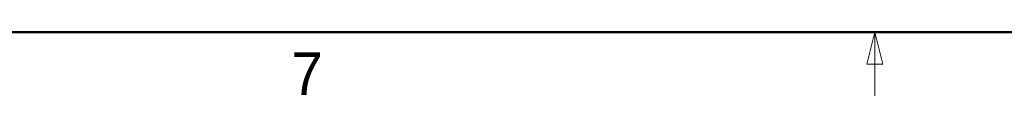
# Model space of a CAD drawing. Header units: millimetres. Extents: x 0 to 844, y -2 to 552.
# Tile 2 of 65: x 135.71 to 228.02, y 6.7 to 12.7. Entities that reach past the tile are written whole.
import ezdxf

# ---------------------------------------------------------------- set-up
doc = ezdxf.new("R2010")
doc.units = ezdxf.units.MM
doc.styles.add('SLDTEXTSTYLE2', font='ARIAL.TTF', dxfattribs={"width": 0.948})

msp = doc.modelspace()

# ---------------------------------------------------------------- linework, layer by layer
at = {"color": 7, "linetype": 'Continuous', "lineweight": 50}
msp.add_line((25.4, 12.7), (838.2, 12.7), dxfattribs=at)
at = {"color": 7, "linetype": 'Continuous', "lineweight": 18}
for p, q in [((215.9, 12.7), (215.15, 9.7)), ((215.9, 12.7), (215.9, 6.7)), ((215.9, 12.7), (216.65, 9.7)), ((216.65, 9.7), (215.15, 9.7))]:
    msp.add_line(p, q, dxfattribs=at)

# ---------------------------------------------------------------- texts
at = {"color": 7, "linetype": 'Continuous', "lineweight": 0, "insert": (162.658781, 10.802373), "char_height": 4, "attachment_point": 2, "style": 'SLDTEXTSTYLE2'}
msp.add_mtext('7', dxfattribs=at)

doc.saveas('drawing.dxf')
